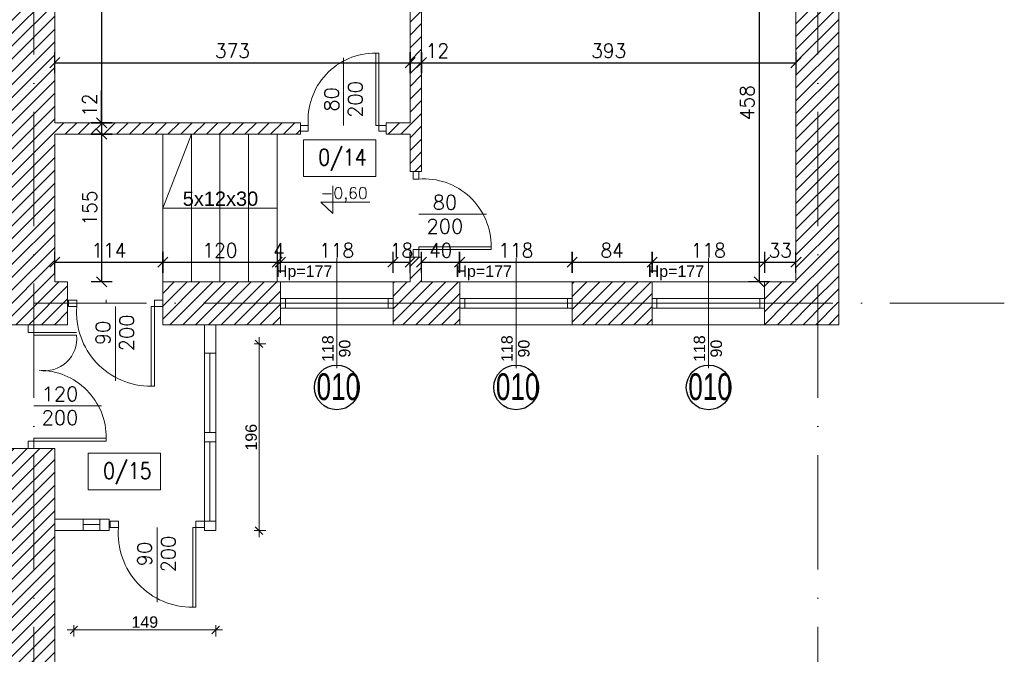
# Model space of a CAD drawing. Header units: millimetres. Extents: x -37273 to 136949, y -1495242345 to -598.
# Tile 30 of 44: x 70245 to 71278, y -17215 to -16549. Entities that reach past the tile are written whole.
import ezdxf

# ---------------------------------------------------------------- set-up
doc = ezdxf.new("R2010")
doc.units = ezdxf.units.MM
doc.linetypes.add('ACAD_ISO10W100', pattern=[18, 12, -3, 0, -3])
for name, color, linetype, lineweight in [('0.09Opis', 20, 'Continuous', 9), ('A-DRZ', 3, 'Continuous', 13), ('A-OKN', 3, 'Continuous', 13), ('F-BIL-OP', 103, 'Continuous', 9), ('urządzenia', 252, 'Continuous', 0), ('wymiarowannie', 253, 'Continuous', 5), ('ściany', 190, 'Continuous', 25)]:
    doc.layers.add(name, color=color, linetype=linetype, lineweight=lineweight)
for name, color, linetype in [('OPISY', 4, 'Continuous'), ('wym', 1, 'Continuous'), ('ściana', 7, 'Continuous')]:
    doc.layers.add(name, color=color, linetype=linetype)
doc.styles.add('arial12', font='arial.ttf', dxfattribs={"height": 12})
doc.styles.add('op2', font='arial.ttf')
doc.styles.add('SIMPLEX', font='simplex', dxfattribs={"width": 0.85})
doc.styles.get("Standard").update_dxf_attribs({"font": 'arial.ttf'})
doc.styles.add('WYM_50', font='simplex.shx', dxfattribs={"width": 0.95})
doc.dimstyles.new('50', dxfattribs={"dimtxt": 15, "dimasz": 0.15, "dimexe": 13, "dimexo": 30, "dimgap": 5, "dimtad": 1, "dimdec": 0, "dimrnd": 0.5, "dimzin": 1, "dimdsep": 46, "dimtxsty": 'WYM_50', "dimblk": 'A', "dimcen": 3, "dimdle": 5, "dimse1": 1, "dimse2": 1, "dimclrd": 256, "dimclre": 256, "dimclrt": 2, "dimaunit": 1, "dimadec": 0, "dimazin": 0, "dimtfac": 0.32, "dimtdec": 0, "dimtix": 1, "dimtmove": 1, "dimatfit": 3, "dimldrblk": 'A', "dimfxl": 1, "dimtvp": 0.08, "dimtolj": 1, "dimtzin": 1, "dimarcsym": 0})
doc.dimstyles.new('ISO-25', dxfattribs={"dimscale": 0, "dimtxt": 12, "dimasz": 8, "dimexe": 7, "dimexo": 0, "dimgap": 2, "dimtad": 1, "dimdec": 1, "dimtxsty": 'Standard', "dimblk": 'OBLIQUE', "dimcen": 2.5, "dimdle": 7, "dimclrd": 256, "dimclrt": 2, "dimadec": 0, "dimazin": 0, "dimtfac": 1, "dimtdec": 1, "dimtix": 1, "dimtmove": 0, "dimatfit": 3, "dimldrblk": 'OBLIQUE', "dimfxl": 5, "dimfxlon": 1, "dimtfillclr": 256, "dimlwd": 5, "dimlwe": 5, "dimarcsym": 0})

# ---------------------------------------------------------------- blocks, each defined once
blk = doc.blocks.new('DRZWI80')
at = {"layer": 'A-DRZ'}
for points in [[(63149.49, 25780.28), (63149.49, 25851.36)], [(63186.49, 25780.28), (63186.49, 25856.28)]]:
    blk.add_lwpolyline(points, dxfattribs=at)
at = {"layer": 'A-DRZ', "extrusion": (0, 0, -1)}
for points in [[(-63186.49, 25780.28), (-63183.49, 25780.28), (-63183.49, 25856.28)], [(-63186.49, 25856.28), (-63183.49, 25856.28)]]:
    blk.add_lwpolyline(points, dxfattribs=at)
at = {"layer": 'A-DRZ'}
for points in [[(63104.49, 25774.28), (63104.49, 25780.28), (63112.49, 25780.28), (63112.49, 25774.28)], [(63194.49, 25774.28), (63194.49, 25780.28), (63186.49, 25780.28), (63186.49, 25774.28)]]:
    blk.add_lwpolyline(points, close=True, dxfattribs=at)
at = {"layer": 'A-DRZ', "color": 1}
blk.add_arc((63182.77, 25785.79), 70.49, 89.40844, 184.48773, dxfattribs=at)
blk = doc.blocks.new('GFT43')
at = {"layer": 'A-DRZ'}
blk.add_blockref('DRZWI80', (-63194.49, -25774.28), dxfattribs=at)
blk = doc.blocks.new('A')
at = {"color": 1, "linetype": 'Continuous'}
blk.add_line((0, 73.6), (0, -73.6), dxfattribs=at)
at = {"color": 7, "linetype": 'Continuous'}
blk.add_line((-35.3, -35.3), (35.3, 35.3), dxfattribs=at)
blk = doc.blocks.new('*D1494')
at = {"layer": 'Defpoints', "color": 0, "lineweight": 13, "ltscale": 3}
for p in [(70281.4, -16999.4), (70430.4, -16999.4), (70430.4, -17879.4)]:
    blk.add_point(p, dxfattribs=at)
at = {"layer": 'wym', "lineweight": -2}
blk.add_line((70281.6, -17879.4), (70430.3, -17879.4), dxfattribs=at)
at = {"layer": 'wym', "lineweight": -2, "ltscale": 3, "xscale": 0.15, "yscale": 0.15, "zscale": 0.15, "rotation": 180}
blk.add_blockref('A', (70281.4, -17879.4), dxfattribs=at)
at = {"layer": 'wym', "lineweight": -2, "ltscale": 3, "xscale": 0.15, "yscale": 0.15, "zscale": 0.15}
blk.add_blockref('A', (70430.4, -17879.4), dxfattribs=at)
at = {"layer": 'wym', "color": 2, "ltscale": 3, "insert": (70355.9, -17866.9), "char_height": 15, "attachment_point": 5, "style": 'WYM_50'}
blk.add_mtext('\\A1;149', dxfattribs=at)
blk = doc.blocks.new('*D1495')
at = {"layer": 'Defpoints', "color": 0, "lineweight": 13, "ltscale": 3}
for p in [(70430.4, -16869.4), (70518.2, -16869.4), (70518.2, -17879.4)]:
    blk.add_point(p, dxfattribs=at)
at = {"layer": 'wym', "lineweight": -2}
blk.add_line((70430.6, -17879.4), (70518, -17879.4), dxfattribs=at)
at = {"layer": 'wym', "lineweight": -2, "ltscale": 3, "xscale": 0.15, "yscale": 0.15, "zscale": 0.15, "rotation": 180}
blk.add_blockref('A', (70430.4, -17879.4), dxfattribs=at)
at = {"layer": 'wym', "lineweight": -2, "ltscale": 3, "xscale": 0.15, "yscale": 0.15, "zscale": 0.15}
blk.add_blockref('A', (70518.2, -17879.4), dxfattribs=at)
at = {"layer": 'wym', "color": 2, "ltscale": 3, "insert": (70474.3, -17866.9), "char_height": 15, "attachment_point": 5, "style": 'WYM_50'}
blk.add_mtext('\\A1;88', dxfattribs=at)
blk = doc.blocks.new('*D1504')
at = {"layer": 'Defpoints', "color": 0, "lineweight": 13, "ltscale": 3}
for p in [(71104.4, -16869.4), (70281.4, -17208.7), (71104.4, -17925.2)]:
    blk.add_point(p, dxfattribs=at)
at = {"layer": 'wym', "lineweight": -2}
blk.add_line((70281.6, -17925.2), (71104.3, -17925.2), dxfattribs=at)
at = {"layer": 'wym', "lineweight": -2, "ltscale": 3, "xscale": 0.15, "yscale": 0.15, "zscale": 0.15, "rotation": 180}
blk.add_blockref('A', (70281.4, -17925.2), dxfattribs=at)
at = {"layer": 'wym', "lineweight": -2, "ltscale": 3, "xscale": 0.15, "yscale": 0.15, "zscale": 0.15}
blk.add_blockref('A', (71104.4, -17925.2), dxfattribs=at)
at = {"layer": 'wym', "color": 2, "ltscale": 3, "insert": (70692.9, -17912.7), "char_height": 15, "attachment_point": 5, "style": 'WYM_50'}
blk.add_mtext('\\A1;823', dxfattribs=at)
blk = doc.blocks.new('*D1551')
at = {"layer": 'Defpoints', "color": 0, "lineweight": 13, "ltscale": 3}
for p in [(70654.4, -16594.4), (70281.4, -16612.9), (70654.4, -16612.9)]:
    blk.add_point(p, dxfattribs=at)
at = {"layer": 'wym', "lineweight": -2}
blk.add_line((70281.6, -16594.4), (70654.3, -16594.4), dxfattribs=at)
at = {"layer": 'wym', "lineweight": -2, "ltscale": 3, "xscale": 0.15, "yscale": 0.15, "zscale": 0.15, "rotation": 180}
blk.add_blockref('A', (70281.4, -16594.4), dxfattribs=at)
at = {"layer": 'wym', "lineweight": -2, "ltscale": 3, "xscale": 0.15, "yscale": 0.15, "zscale": 0.15}
blk.add_blockref('A', (70654.4, -16594.4), dxfattribs=at)
at = {"layer": 'wym', "color": 2, "ltscale": 3, "insert": (70467.9, -16581.9), "char_height": 15, "attachment_point": 5, "style": 'WYM_50'}
blk.add_mtext('\\A1;373', dxfattribs=at)
blk = doc.blocks.new('*D1552')
at = {"layer": 'Defpoints', "color": 0, "lineweight": 13, "ltscale": 3}
for p in [(70654.4, -16560.5), (70666.4, -16560.5), (70666.4, -16594.4)]:
    blk.add_point(p, dxfattribs=at)
at = {"layer": 'wym', "lineweight": -2}
for p, q in [((70654.6, -16594.4), (70666.3, -16594.4)), ((70666.4, -16594.4), (70698.2, -16594.4))]:
    blk.add_line(p, q, dxfattribs=at)
at = {"layer": 'wym', "lineweight": -2, "ltscale": 3, "xscale": 0.15, "yscale": 0.15, "zscale": 0.15, "rotation": 180}
blk.add_blockref('A', (70654.4, -16594.4), dxfattribs=at)
at = {"layer": 'wym', "lineweight": -2, "ltscale": 3, "xscale": 0.15, "yscale": 0.15, "zscale": 0.15}
blk.add_blockref('A', (70666.4, -16594.4), dxfattribs=at)
at = {"layer": 'wym', "color": 2, "ltscale": 3, "insert": (70683, -16581.9), "char_height": 15, "attachment_point": 5, "style": 'WYM_50'}
blk.add_mtext('\\A1;12', dxfattribs=at)
blk = doc.blocks.new('*D1553')
at = {"layer": 'Defpoints', "color": 0, "lineweight": 13, "ltscale": 3}
for p in [(70666.4, -16568.7), (71059.4, -16568.7), (71059.4, -16594.4)]:
    blk.add_point(p, dxfattribs=at)
at = {"layer": 'wym', "lineweight": -2}
blk.add_line((70666.6, -16594.4), (71059.3, -16594.4), dxfattribs=at)
at = {"layer": 'wym', "lineweight": -2, "ltscale": 3, "xscale": 0.15, "yscale": 0.15, "zscale": 0.15, "rotation": 180}
blk.add_blockref('A', (70666.4, -16594.4), dxfattribs=at)
at = {"layer": 'wym', "lineweight": -2, "ltscale": 3, "xscale": 0.15, "yscale": 0.15, "zscale": 0.15}
blk.add_blockref('A', (71059.4, -16594.4), dxfattribs=at)
at = {"layer": 'wym', "color": 2, "ltscale": 3, "insert": (70862.9, -16581.9), "char_height": 15, "attachment_point": 5, "style": 'WYM_50'}
blk.add_mtext('\\A1;393', dxfattribs=at)
blk = doc.blocks.new('*D1554')
at = {"layer": 'Defpoints', "color": 0, "lineweight": 13, "ltscale": 3}
for p in [(70363.1, -16171.4), (70330.6, -16657.4), (70363.1, -16657.4)]:
    blk.add_point(p, dxfattribs=at)
at = {"layer": 'wym', "lineweight": -2}
blk.add_line((70330.6, -16171.5), (70330.6, -16657.2), dxfattribs=at)
at = {"layer": 'wym', "lineweight": -2, "ltscale": 3, "xscale": 0.15, "yscale": 0.15, "zscale": 0.15}
for p, rotation in [((70330.6, -16171.4), 90), ((70330.6, -16657.4), 270)]:
    blk.add_blockref('A', p, dxfattribs=dict(at, rotation=rotation))
at = {"layer": 'wym', "color": 2, "ltscale": 3, "insert": (70318.1, -16414.4), "char_height": 15, "attachment_point": 5, "rotation": 90, "style": 'WYM_50'}
blk.add_mtext('\\A1;486', dxfattribs=at)
blk = doc.blocks.new('*D1555')
at = {"layer": 'Defpoints', "color": 0, "lineweight": 13, "ltscale": 3}
for p in [(70349.9, -16657.4), (70330.6, -16669.4), (70349.9, -16669.4)]:
    blk.add_point(p, dxfattribs=at)
at = {"layer": 'wym', "lineweight": -2}
for p, q in [((70330.6, -16657.4), (70330.6, -16623.6)), ((70330.6, -16657.5), (70330.6, -16669.2))]:
    blk.add_line(p, q, dxfattribs=at)
at = {"layer": 'wym', "lineweight": -2, "ltscale": 3, "xscale": 0.15, "yscale": 0.15, "zscale": 0.15}
for p, rotation in [((70330.6, -16657.4), 90), ((70330.6, -16669.4), 270)]:
    blk.add_blockref('A', p, dxfattribs=dict(at, rotation=rotation))
at = {"layer": 'wym', "color": 2, "ltscale": 3, "insert": (70318.1, -16638.8), "char_height": 15, "attachment_point": 5, "rotation": 90, "style": 'WYM_50'}
blk.add_mtext('\\A1;12', dxfattribs=at)
blk = doc.blocks.new('*D1556')
at = {"layer": 'Defpoints', "color": 0, "lineweight": 13, "ltscale": 3}
for p in [(70290.6, -16669.4), (70288.1, -16824.4), (70330.6, -16824.4)]:
    blk.add_point(p, dxfattribs=at)
at = {"layer": 'wym', "lineweight": -2}
blk.add_line((70330.6, -16669.5), (70330.6, -16824.2), dxfattribs=at)
at = {"layer": 'wym', "lineweight": -2, "ltscale": 3, "xscale": 0.15, "yscale": 0.15, "zscale": 0.15}
for p, rotation in [((70330.6, -16669.4), 90), ((70330.6, -16824.4), 270)]:
    blk.add_blockref('A', p, dxfattribs=dict(at, rotation=rotation))
at = {"layer": 'wym', "color": 2, "ltscale": 3, "insert": (70318.1, -16746.9), "char_height": 15, "attachment_point": 5, "rotation": 90, "style": 'WYM_50'}
blk.add_mtext('\\A1;155', dxfattribs=at)
blk = doc.blocks.new('*D1559')
at = {"layer": 'Defpoints', "color": 0, "lineweight": 13, "ltscale": 3}
for p in [(70987.6, -16366.4), (70987.6, -16824.4), (71020.7, -16824.4)]:
    blk.add_point(p, dxfattribs=at)
at = {"layer": 'wym', "lineweight": -2}
blk.add_line((71020.7, -16366.5), (71020.7, -16824.2), dxfattribs=at)
at = {"layer": 'wym', "lineweight": -2, "ltscale": 3, "xscale": 0.15, "yscale": 0.15, "zscale": 0.15}
for p, rotation in [((71020.7, -16366.4), 90), ((71020.7, -16824.4), 270)]:
    blk.add_blockref('A', p, dxfattribs=dict(at, rotation=rotation))
at = {"layer": 'wym', "color": 2, "ltscale": 3, "insert": (71008.2, -16636.3), "char_height": 15, "attachment_point": 5, "rotation": 90, "style": 'WYM_50'}
blk.add_mtext('\\A1;458', dxfattribs=at)
blk = doc.blocks.new('*D1560')
at = {"layer": 'Defpoints', "color": 0, "lineweight": 13, "ltscale": 3}
for p in [(70394.8, -16803.8), (70281.4, -16808.1), (70394.8, -16808.1)]:
    blk.add_point(p, dxfattribs=at)
at = {"layer": 'wym', "lineweight": -2}
blk.add_line((70281.6, -16803.8), (70394.6, -16803.8), dxfattribs=at)
at = {"layer": 'wym', "lineweight": -2, "ltscale": 3, "xscale": 0.15, "yscale": 0.15, "zscale": 0.15, "rotation": 180}
blk.add_blockref('A', (70281.4, -16803.8), dxfattribs=at)
at = {"layer": 'wym', "lineweight": -2, "ltscale": 3, "xscale": 0.15, "yscale": 0.15, "zscale": 0.15}
blk.add_blockref('A', (70394.8, -16803.8), dxfattribs=at)
at = {"layer": 'wym', "color": 2, "ltscale": 3, "insert": (70338.1, -16791.3), "char_height": 15, "attachment_point": 5, "style": 'WYM_50'}
blk.add_mtext('\\A1;114', dxfattribs=at)
blk = doc.blocks.new('*D1561')
at = {"layer": 'Defpoints', "color": 0, "lineweight": 13, "ltscale": 3}
for p in [(70394.8, -16778.3), (70514.8, -16778.3), (70514.8, -16803.8)]:
    blk.add_point(p, dxfattribs=at)
at = {"layer": 'wym', "lineweight": -2}
blk.add_line((70394.9, -16803.8), (70514.6, -16803.8), dxfattribs=at)
at = {"layer": 'wym', "lineweight": -2, "ltscale": 3, "xscale": 0.15, "yscale": 0.15, "zscale": 0.15, "rotation": 180}
blk.add_blockref('A', (70394.8, -16803.8), dxfattribs=at)
at = {"layer": 'wym', "lineweight": -2, "ltscale": 3, "xscale": 0.15, "yscale": 0.15, "zscale": 0.15}
blk.add_blockref('A', (70514.8, -16803.8), dxfattribs=at)
at = {"layer": 'wym', "color": 2, "ltscale": 3, "insert": (70454.8, -16791.3), "char_height": 15, "attachment_point": 5, "style": 'WYM_50'}
blk.add_mtext('\\A1;120', dxfattribs=at)
blk = doc.blocks.new('*D1562')
at = {"layer": 'Defpoints', "color": 0, "lineweight": 13, "ltscale": 3}
for p in [(70518.2, -16803.8), (70514.8, -16824.4), (70518.2, -16824.4)]:
    blk.add_point(p, dxfattribs=at)
at = {"layer": 'wym', "lineweight": -2}
for p, q in [((70514.6, -16803.8), (70514.5, -16803.8)), ((70514.8, -16803.8), (70518.2, -16803.8)), ((70518.3, -16803.8), (70518.5, -16803.8))]:
    blk.add_line(p, q, dxfattribs=at)
at = {"layer": 'wym', "lineweight": -2, "ltscale": 3, "xscale": 0.15, "yscale": 0.15, "zscale": 0.15}
blk.add_blockref('A', (70514.8, -16803.8), dxfattribs=at)
at = {"layer": 'wym', "lineweight": -2, "ltscale": 3, "xscale": 0.15, "yscale": 0.15, "zscale": 0.15, "rotation": 180}
blk.add_blockref('A', (70518.2, -16803.8), dxfattribs=at)
at = {"layer": 'wym', "color": 2, "ltscale": 3, "insert": (70516.5, -16791.3), "char_height": 15, "attachment_point": 5, "style": 'WYM_50'}
blk.add_mtext('\\A1;4', dxfattribs=at)
blk = doc.blocks.new('*D1563')
at = {"layer": 'Defpoints', "color": 0, "lineweight": 13, "ltscale": 3}
for p in [(70636.4, -16803.8), (70518.2, -16829.4), (70636.4, -16829.4)]:
    blk.add_point(p, dxfattribs=at)
at = {"layer": 'wym', "lineweight": -2}
blk.add_line((70518.3, -16803.8), (70636.3, -16803.8), dxfattribs=at)
at = {"layer": 'wym', "lineweight": -2, "ltscale": 3, "xscale": 0.15, "yscale": 0.15, "zscale": 0.15, "rotation": 180}
blk.add_blockref('A', (70518.2, -16803.8), dxfattribs=at)
at = {"layer": 'wym', "lineweight": -2, "ltscale": 3, "xscale": 0.15, "yscale": 0.15, "zscale": 0.15}
blk.add_blockref('A', (70636.4, -16803.8), dxfattribs=at)
at = {"layer": 'wym', "color": 2, "ltscale": 3, "insert": (70577.3, -16791.3), "char_height": 15, "attachment_point": 5, "style": 'WYM_50'}
blk.add_mtext('\\A1;118', dxfattribs=at)
blk = doc.blocks.new('*D1564')
at = {"layer": 'Defpoints', "color": 0, "lineweight": 13, "ltscale": 3}
for p in [(70654.4, -16803.8), (70636.4, -16814.8), (70654.4, -16814.8)]:
    blk.add_point(p, dxfattribs=at)
at = {"layer": 'wym', "lineweight": -2}
for p, q in [((70636.3, -16803.8), (70636.1, -16803.8)), ((70636.4, -16803.8), (70654.4, -16803.8)), ((70654.6, -16803.8), (70654.7, -16803.8))]:
    blk.add_line(p, q, dxfattribs=at)
at = {"layer": 'wym', "lineweight": -2, "ltscale": 3, "xscale": 0.15, "yscale": 0.15, "zscale": 0.15}
blk.add_blockref('A', (70636.4, -16803.8), dxfattribs=at)
at = {"layer": 'wym', "lineweight": -2, "ltscale": 3, "xscale": 0.15, "yscale": 0.15, "zscale": 0.15, "rotation": 180}
blk.add_blockref('A', (70654.4, -16803.8), dxfattribs=at)
at = {"layer": 'wym', "color": 2, "ltscale": 3, "insert": (70645.4, -16791.3), "char_height": 15, "attachment_point": 5, "style": 'WYM_50'}
blk.add_mtext('\\A1;18', dxfattribs=at)
blk = doc.blocks.new('*D1565')
at = {"layer": 'Defpoints', "color": 0, "lineweight": 13, "ltscale": 3}
for p in [(70706.4, -16803.8), (70666.4, -16824.4), (70706.4, -16824.4)]:
    blk.add_point(p, dxfattribs=at)
at = {"layer": 'wym', "lineweight": -2}
blk.add_line((70666.6, -16803.8), (70706.3, -16803.8), dxfattribs=at)
at = {"layer": 'wym', "lineweight": -2, "ltscale": 3, "xscale": 0.15, "yscale": 0.15, "zscale": 0.15, "rotation": 180}
blk.add_blockref('A', (70666.4, -16803.8), dxfattribs=at)
at = {"layer": 'wym', "lineweight": -2, "ltscale": 3, "xscale": 0.15, "yscale": 0.15, "zscale": 0.15}
blk.add_blockref('A', (70706.4, -16803.8), dxfattribs=at)
at = {"layer": 'wym', "color": 2, "ltscale": 3, "insert": (70686.4, -16791.3), "char_height": 15, "attachment_point": 5, "style": 'WYM_50'}
blk.add_mtext('\\A1;40', dxfattribs=at)
blk = doc.blocks.new('*D1566')
at = {"layer": 'Defpoints', "color": 0, "lineweight": 13, "ltscale": 3}
for p in [(70824.4, -16803.8), (70706.4, -16831.2), (70824.4, -16831.2)]:
    blk.add_point(p, dxfattribs=at)
at = {"layer": 'wym', "lineweight": -2}
blk.add_line((70706.6, -16803.8), (70824.3, -16803.8), dxfattribs=at)
at = {"layer": 'wym', "lineweight": -2, "ltscale": 3, "xscale": 0.15, "yscale": 0.15, "zscale": 0.15, "rotation": 180}
blk.add_blockref('A', (70706.4, -16803.8), dxfattribs=at)
at = {"layer": 'wym', "lineweight": -2, "ltscale": 3, "xscale": 0.15, "yscale": 0.15, "zscale": 0.15}
blk.add_blockref('A', (70824.4, -16803.8), dxfattribs=at)
at = {"layer": 'wym', "color": 2, "ltscale": 3, "insert": (70765.4, -16791.3), "char_height": 15, "attachment_point": 5, "style": 'WYM_50'}
blk.add_mtext('\\A1;118', dxfattribs=at)
blk = doc.blocks.new('*D1567')
at = {"layer": 'Defpoints', "color": 0, "lineweight": 13, "ltscale": 3}
for p in [(70908.4, -16803.8), (70824.4, -16834.3), (70908.4, -16834.3)]:
    blk.add_point(p, dxfattribs=at)
at = {"layer": 'wym', "lineweight": -2}
blk.add_line((70824.6, -16803.8), (70908.3, -16803.8), dxfattribs=at)
at = {"layer": 'wym', "lineweight": -2, "ltscale": 3, "xscale": 0.15, "yscale": 0.15, "zscale": 0.15, "rotation": 180}
blk.add_blockref('A', (70824.4, -16803.8), dxfattribs=at)
at = {"layer": 'wym', "lineweight": -2, "ltscale": 3, "xscale": 0.15, "yscale": 0.15, "zscale": 0.15}
blk.add_blockref('A', (70908.4, -16803.8), dxfattribs=at)
at = {"layer": 'wym', "color": 2, "ltscale": 3, "insert": (70866.4, -16791.3), "char_height": 15, "attachment_point": 5, "style": 'WYM_50'}
blk.add_mtext('\\A1;84', dxfattribs=at)
blk = doc.blocks.new('*D1568')
at = {"layer": 'Defpoints', "color": 0, "lineweight": 13, "ltscale": 3}
for p in [(71026.4, -16803.8), (70908.4, -16834.3), (71026.4, -16834.3)]:
    blk.add_point(p, dxfattribs=at)
at = {"layer": 'wym', "lineweight": -2}
blk.add_line((70908.6, -16803.8), (71026.3, -16803.8), dxfattribs=at)
at = {"layer": 'wym', "lineweight": -2, "ltscale": 3, "xscale": 0.15, "yscale": 0.15, "zscale": 0.15, "rotation": 180}
blk.add_blockref('A', (70908.4, -16803.8), dxfattribs=at)
at = {"layer": 'wym', "lineweight": -2, "ltscale": 3, "xscale": 0.15, "yscale": 0.15, "zscale": 0.15}
blk.add_blockref('A', (71026.4, -16803.8), dxfattribs=at)
at = {"layer": 'wym', "color": 2, "ltscale": 3, "insert": (70967.4, -16791.3), "char_height": 15, "attachment_point": 5, "style": 'WYM_50'}
blk.add_mtext('\\A1;118', dxfattribs=at)
blk = doc.blocks.new('*D1569')
at = {"layer": 'Defpoints', "color": 0, "lineweight": 13, "ltscale": 3}
for p in [(71059.4, -16803.8), (71026.4, -16815.6), (71059.4, -16815.6)]:
    blk.add_point(p, dxfattribs=at)
at = {"layer": 'wym', "lineweight": -2}
for p, q in [((71026.3, -16803.8), (71026.1, -16803.8)), ((71026.4, -16803.8), (71059.4, -16803.8)), ((71059.6, -16803.8), (71059.7, -16803.8))]:
    blk.add_line(p, q, dxfattribs=at)
at = {"layer": 'wym', "lineweight": -2, "ltscale": 3, "xscale": 0.15, "yscale": 0.15, "zscale": 0.15}
blk.add_blockref('A', (71026.4, -16803.8), dxfattribs=at)
at = {"layer": 'wym', "lineweight": -2, "ltscale": 3, "xscale": 0.15, "yscale": 0.15, "zscale": 0.15, "rotation": 180}
blk.add_blockref('A', (71059.4, -16803.8), dxfattribs=at)
at = {"layer": 'wym', "color": 2, "ltscale": 3, "insert": (71042.9, -16791.3), "char_height": 15, "attachment_point": 5, "style": 'WYM_50'}
blk.add_mtext('\\A1;33', dxfattribs=at)
blk = doc.blocks.new('*D2012')
at = {"layer": 'Defpoints', "color": 0, "lineweight": 13, "ltscale": 3}
for p in [(70430.4, -16999.4), (70281.4, -17085.4), (70430.4, -17965.4)]:
    blk.add_point(p, dxfattribs=at)
at = {"layer": 'wym', "lineweight": -2}
blk.add_line((70281.6, -17965.4), (70430.3, -17965.4), dxfattribs=at)
at = {"layer": 'wym', "lineweight": -2, "ltscale": 3, "xscale": 0.15, "yscale": 0.15, "zscale": 0.15, "rotation": 180}
blk.add_blockref('A', (70281.4, -17965.4), dxfattribs=at)
at = {"layer": 'wym', "lineweight": -2, "ltscale": 3, "xscale": 0.15, "yscale": 0.15, "zscale": 0.15}
blk.add_blockref('A', (70430.4, -17965.4), dxfattribs=at)
at = {"layer": 'wym', "color": 2, "ltscale": 3, "insert": (70355.9, -17952.9), "char_height": 15, "attachment_point": 5, "style": 'WYM_50'}
blk.add_mtext('\\A1;149', dxfattribs=at)
blk = doc.blocks.new('_Oblique')
at = {"color": 0, "linetype": 'ByBlock', "lineweight": -2}
blk.add_line((-0.5, -0.5), (0.5, 0.5), dxfattribs=at)
blk = doc.blocks.new('*D2013')
at = {"layer": 'Defpoints', "color": 0, "lineweight": 13, "ltscale": 3}
for p in [(70301.4, -17085.4), (70450.4, -17085.4), (70450.4, -17189.5)]:
    blk.add_point(p, dxfattribs=at)
at = {"layer": 'wymiarowannie', "color": 0, "lineweight": 5, "ltscale": 3}
for p, q in [((70301.4, -17184.5), (70301.4, -17196.5)), ((70450.4, -17184.5), (70450.4, -17196.5))]:
    blk.add_line(p, q, dxfattribs=at)
at = {"layer": 'wymiarowannie', "lineweight": 5, "ltscale": 3}
blk.add_line((70294.4, -17189.5), (70457.4, -17189.5), dxfattribs=at)
at = {"layer": 'wymiarowannie', "lineweight": 5, "ltscale": 3, "xscale": 8, "yscale": 8, "zscale": 8, "rotation": 180}
blk.add_blockref('_Oblique', (70301.4, -17189.5), dxfattribs=at)
at = {"layer": 'wymiarowannie', "lineweight": 5, "ltscale": 3, "xscale": 8, "yscale": 8, "zscale": 8}
blk.add_blockref('_Oblique', (70450.4, -17189.5), dxfattribs=at)
at = {"layer": 'wymiarowannie', "color": 2, "lineweight": 13, "ltscale": 3, "insert": (70375.9, -17181.4), "char_height": 12, "attachment_point": 5}
blk.add_mtext('149', dxfattribs=at)
blk = doc.blocks.new('*D2014')
at = {"layer": 'Defpoints', "color": 0, "lineweight": 13, "ltscale": 3}
for p in [(70450.4, -16889.4), (70450.4, -17085.4), (70495.8, -17085.4)]:
    blk.add_point(p, dxfattribs=at)
at = {"layer": 'wymiarowannie', "lineweight": 5, "ltscale": 3}
blk.add_line((70495.8, -16882.4), (70495.8, -17092.4), dxfattribs=at)
at = {"layer": 'wymiarowannie', "color": 0, "lineweight": 5, "ltscale": 3}
for p, q in [((70490.8, -16889.4), (70502.8, -16889.4)), ((70490.8, -17085.4), (70502.8, -17085.4))]:
    blk.add_line(p, q, dxfattribs=at)
at = {"layer": 'wymiarowannie', "lineweight": 5, "ltscale": 3, "xscale": 8, "yscale": 8, "zscale": 8}
for p, rotation in [((70495.8, -16889.4), 90), ((70495.8, -17085.4), 270)]:
    blk.add_blockref('_Oblique', p, dxfattribs=dict(at, rotation=rotation))
at = {"layer": 'wymiarowannie', "color": 2, "lineweight": 13, "ltscale": 3, "insert": (70487.6, -16987.4), "char_height": 12, "attachment_point": 5, "rotation": 90}
blk.add_mtext('196', dxfattribs=at)

msp = doc.modelspace()

# ---------------------------------------------------------------- hatches: boundary and pattern name
at = {"layer": 'wymiarowannie', "lineweight": 13, "ltscale": 3}
h = msp.add_hatch(dxfattribs=at)
h.set_pattern_fill('ANSI31', color=5, scale=3)
h.set_pattern_definition([(45, (71026.444, -16869.378), (-6.73519, 6.73519), [])])
h.paths.add_polyline_path([(70969.4, -16366.38), (70969.4, -16354.38), (71059.44, -16354.38), (71059.44, -16171.38), (71026.44, -16171.38), (71026.44, -16148.88), (71082.44, -16148.88), (71082.44, -16846.88), (71026.44, -16846.88), (71026.44, -16824.38), (71059.44, -16824.38), (71059.44, -16366.38)])
h.paths.add_polyline_path([(71082.44, -16846.88), (71082.44, -16148.88), (71104.44, -16148.88), (71104.44, -16846.88)])
h.paths.add_polyline_path([(70824.44, -16171.38), (70824.44, -16148.88), (70908.44, -16148.88), (70908.44, -16171.38)])
h.paths.add_polyline_path([(70824.44, -16148.88), (70824.44, -16126.38), (70908.44, -16126.38), (70908.44, -16148.88)])
h.paths.add_polyline_path([(71026.44, -16148.88), (71026.44, -16126.38), (71082.44, -16126.38), (71082.44, -16148.88)])
h.paths.add_polyline_path([(71082.44, -16148.88), (71082.44, -16126.38), (71104.44, -16126.38), (71104.44, -16148.88)])
h = msp.add_hatch(dxfattribs=at)
h.set_pattern_fill('ANSI31', color=5, scale=3)
h.set_pattern_definition([(45, (70599.444, -16148.878), (-6.73519, 6.73519), [])])
h.paths.add_polyline_path([(70599.44, -16171.38), (70599.44, -16148.88), (70706.44, -16148.88), (70706.44, -16171.38), (70666.44, -16171.38), (70666.44, -16354.38), (70879.4, -16354.38), (70879.4, -16366.38), (70666.44, -16366.38), (70666.44, -16708.48), (70654.44, -16708.48), (70654.44, -16669.38), (70629.43, -16669.38), (70629.43, -16657.38), (70654.44, -16657.38), (70654.44, -16171.38)])
h.paths.add_polyline_path([(70636.44, -16846.88), (70636.44, -16824.38), (70654.44, -16824.38), (70654.44, -16798.48), (70666.44, -16798.48), (70666.44, -16824.38), (70706.44, -16824.38), (70706.44, -16846.88)])
h.paths.add_polyline_path([(70824.44, -16846.88), (70824.44, -16824.38), (70908.44, -16824.38), (70908.44, -16846.88)])
h.paths.add_polyline_path([(70824.44, -16869.38), (70824.44, -16846.88), (70908.44, -16846.88), (70908.44, -16869.38)])
h.paths.add_polyline_path([(70636.44, -16869.38), (70636.44, -16846.88), (70706.44, -16846.88), (70706.44, -16869.38)])
h.paths.add_polyline_path([(70763.16, -16825.67), (70700.07, -16825.67), (70700.07, -16804.29), (70763.16, -16804.29)], flags=9)
h.paths.add_polyline_path([(70964.91, -16825.67), (70901.82, -16825.67), (70901.82, -16804.29), (70964.91, -16804.29)], flags=9)
h.paths.add_polyline_path([(70659.37, -16802.56), (70631.52, -16802.56), (70631.52, -16780.06), (70659.37, -16780.06)], flags=9)
h = msp.add_hatch(dxfattribs=at)
h.set_pattern_fill('ANSI31', color=5, scale=3)
h.set_pattern_definition([(45, (69634.444, -16869.378), (-6.73519, 6.73519), [])])
h.paths.add_polyline_path([(69634.44, -16869.38), (69634.44, -16834.38), (70236.44, -16834.38), (70236.44, -16538.07), (70259.44, -16538.07), (70259.44, -16869.38)])
h.paths.add_polyline_path([(70259.44, -16846.88), (70259.44, -16538.07), (70281.44, -16538.07), (70281.44, -16657.38), (70539.43, -16657.38), (70539.43, -16669.38), (70281.44, -16669.38), (70281.44, -16824.38), (70294.79, -16824.38), (70294.79, -16846.88)])
h.paths.add_polyline_path([(70236.44, -16538.07), (70236.44, -16316.1), (70259.44, -16316.1), (70259.44, -16538.07)])
h.paths.add_polyline_path([(70259.44, -16538.07), (70259.44, -16316.1), (70281.44, -16316.1), (70281.44, -16538.07)])
h.paths.add_polyline_path([(70394.79, -16869.38), (70394.79, -16846.88), (70518.2, -16846.88), (70518.2, -16869.38)])
h.paths.add_polyline_path([(70394.79, -16846.88), (70394.79, -16824.38), (70518.2, -16824.38), (70518.2, -16846.88)])
h.paths.add_polyline_path([(70259.44, -16869.38), (70259.44, -16846.88), (70294.79, -16846.88), (70294.79, -16869.38), (70281.44, -16869.38)])
h.paths.add_polyline_path([(70574.66, -16825.67), (70511.58, -16825.67), (70511.58, -16804.29), (70574.66, -16804.29)], flags=9)
h = msp.add_hatch(dxfattribs=at)
h.set_pattern_fill('ANSI31', color=5, scale=3)
h.set_pattern_definition([(45, (71026.444, -16869.378), (-6.7352, 6.7352), [])])
h.paths.add_polyline_path([(71026.44, -16869.38), (71026.44, -16846.88), (71082.44, -16846.88), (71082.44, -16869.38)])
h.paths.add_polyline_path([(71082.44, -16869.38), (71082.44, -16846.88), (71104.44, -16846.88), (71104.44, -16869.38)])
h = msp.add_hatch(dxfattribs=at)
h.set_pattern_fill('ANSI31', color=5, scale=3)
h.set_pattern_definition([(45, (69912.444, -17743.378), (-6.73519, 6.73519), [])])
h.paths.add_polyline_path([(70053.44, -17017.69), (70053.44, -16999.38), (70259.44, -16999.38), (70259.44, -17720.88), (70227.44, -17720.88), (70227.44, -17698.38), (70236.44, -17698.38), (70236.44, -17024.38), (70053.44, -17024.38)])
h.paths.add_polyline_path([(69912.44, -17176.38), (69912.44, -17164.38), (69942.44, -17164.38), (69942.44, -17698.38), (69989.44, -17698.38), (69989.44, -17720.88), (69930.44, -17720.88), (69930.44, -17698.38), (69930.44, -17176.38)])
h.paths.add_polyline_path([(70259.44, -17720.88), (70259.44, -16999.38), (70281.44, -16999.38), (70281.44, -17720.88)])
h.paths.add_polyline_path([(69930.44, -17743.38), (69930.44, -17720.88), (69989.44, -17720.88), (69989.44, -17743.38)])
h.paths.add_polyline_path([(70227.44, -17743.38), (70227.44, -17720.88), (70259.44, -17720.88), (70259.44, -17743.38)])
h.paths.add_polyline_path([(70259.44, -17743.38), (70259.44, -17720.88), (70281.44, -17720.88), (70281.44, -17743.38)])
h.paths.add_polyline_path([(69950.37, -17626.74), (69922.52, -17626.74), (69922.52, -17604.24), (69950.37, -17604.24)], flags=9)
h.paths.add_polyline_path([(70240.1, -17662.2), (70223.78, -17662.2), (70223.78, -17639.7), (70240.1, -17639.7)], flags=9)

# ---------------------------------------------------------------- linework, layer by layer
at = {"layer": '0.09Opis', "ltscale": 0.01}
msp.add_lwpolyline([(70573.15, -16723.46), (70573.15, -16752.69), (70560.56, -16740.67), (70612.07, -16740.67)], dxfattribs=at)
msp.add_lwpolyline([(70573.15, -16723.46), (70573.15, -16752.69), (70560.56, -16740.67), (70612.07, -16740.67)], dxfattribs=at)
at = {"layer": 'A-DRZ', "extrusion": (0, 0, -1)}
for points in [[(-70335.44, -16843.38), (-70335.44, -16846.38)], [(-70259.44, -16877.38), (-70259.44, -16880.38), (-70304.27, -16880.38)], [(-70259.44, -16991.38), (-70259.44, -16988.38), (-70335.44, -16988.38)], [(-70259.44, -16991.38), (-70259.44, -16988.38), (-70335.44, -16988.38)], [(-70335.44, -16991.38), (-70335.44, -16988.38)], [(-70335.44, -16991.38), (-70335.44, -16988.38)]]:
    msp.add_lwpolyline(points, dxfattribs=at)
at = {"layer": 'A-DRZ'}
for points in [[(70253.44, -16869.38), (70259.44, -16869.38), (70259.44, -16877.38), (70253.44, -16877.38)], [(70253.44, -16999.38), (70259.44, -16999.38), (70259.44, -16991.38), (70253.44, -16991.38)], [(70253.44, -16999.38), (70259.44, -16999.38), (70259.44, -16991.38), (70253.44, -16991.38)]]:
    msp.add_lwpolyline(points, close=True, dxfattribs=at)
for points in [[(70259.44, -16877.38), (70304.27, -16877.38)], [(70259.44, -16880.38), (70304.27, -16880.38)], [(70259.44, -16954.38), (70330.52, -16954.38)], [(70259.44, -16954.38), (70330.52, -16954.38)], [(70259.44, -16991.38), (70335.44, -16991.38)], [(70259.44, -16991.38), (70335.44, -16991.38)]]:
    msp.add_lwpolyline(points, dxfattribs=at)
at = {"layer": 'A-DRZ', "color": 1}
for centre, radius, start, end in [((70270.82, -16884.03), 33.65, 259.97807, 6.22398), ((70264.96, -16987.65), 70.49, 359.40844, 90), ((70264.96, -16987.65), 70.49, 359.40844, 90)]:
    msp.add_arc(centre, radius, start, end, dxfattribs=at)
at = {"layer": 'A-OKN'}
for p, q in [((70636.44, -16824.38), (70518.44, -16824.38)), ((70824.69, -16824.38), (70706.69, -16824.38)), ((71026.44, -16824.38), (70908.44, -16824.38)), ((70636.44, -16841.88), (70518.44, -16841.88)), ((70636.44, -16841.88), (70518.44, -16841.88)), ((70523.44, -16841.88), (70523.44, -16851.88)), ((70523.44, -16841.88), (70523.44, -16851.88)), ((70631.44, -16841.88), (70631.44, -16851.88)), ((70631.44, -16841.88), (70631.44, -16851.88)), ((70824.69, -16841.88), (70706.69, -16841.88)), ((70824.69, -16841.88), (70706.69, -16841.88)), ((70711.69, -16841.88), (70711.69, -16851.88)), ((70711.69, -16841.88), (70711.69, -16851.88)), ((70819.69, -16841.88), (70819.69, -16851.88)), ((70819.69, -16841.88), (70819.69, -16851.88)), ((71026.44, -16841.88), (70908.44, -16841.88)), ((71026.44, -16841.88), (70908.44, -16841.88)), ((70913.44, -16841.88), (70913.44, -16851.88)), ((70913.44, -16841.88), (70913.44, -16851.88)), ((71021.44, -16841.88), (71021.44, -16851.88)), ((71021.44, -16841.88), (71021.44, -16851.88)), ((70636.44, -16851.88), (70518.44, -16851.88)), ((70636.44, -16851.88), (70518.44, -16851.88)), ((70523.44, -16846.88), (70631.44, -16846.88)), ((70523.44, -16846.88), (70631.44, -16846.88)), ((70824.69, -16851.88), (70706.69, -16851.88)), ((70824.69, -16851.88), (70706.69, -16851.88)), ((70711.69, -16846.88), (70819.69, -16846.88)), ((70711.69, -16846.88), (70819.69, -16846.88)), ((71026.44, -16851.88), (70908.44, -16851.88)), ((71026.44, -16851.88), (70908.44, -16851.88)), ((70913.44, -16846.88), (71021.44, -16846.88)), ((70913.44, -16846.88), (71021.44, -16846.88)), ((70636.44, -16869.38), (70518.44, -16869.38)), ((70824.69, -16869.38), (70706.69, -16869.38)), ((71026.44, -16869.38), (70908.44, -16869.38))]:
    msp.add_line(p, q, dxfattribs=at)
at = {"layer": 'F-BIL-OP', "color": 0}
for points in [[(70542.42, -16675.25), (70618.37, -16675.25), (70618.37, -16713.64), (70542.42, -16713.64)], [(70316.61, -17004.2), (70392.56, -17004.2), (70392.56, -17042.59), (70316.61, -17042.59)]]:
    msp.add_lwpolyline(points, close=True, dxfattribs=at)
at = {"layer": 'wymiarowannie', "color": 251, "linetype": 'ACAD_ISO10W100', "lineweight": 13, "ltscale": 10}
for p, q in [((70259.44, -18026.75), (70259.44, -15592.34)), ((71082.44, -18026.75), (71082.44, -15592.34)), ((71278.09, -16846.88), (70259.44, -16846.88))]:
    msp.add_line(p, q, dxfattribs=at)
at = {"layer": 'wymiarowannie', "color": 1, "lineweight": 13, "ltscale": 3}
for p, q in [((70539.43, -16657.38), (70539.43, -16669.38)), ((70394.79, -16746.88), (70424.79, -16669.38)), ((70514.79, -16746.88), (70394.79, -16746.88)), ((70394.79, -16840.88), (70394.79, -16852.88)), ((70053.44, -16999.38), (70281.44, -16999.38)), ((70259.44, -16999.38), (70247.44, -16999.38))]:
    msp.add_line(p, q, dxfattribs=at)
at = {"layer": 'wymiarowannie', "color": 5, "lineweight": 13, "ltscale": 3}
for p, q in [((70394.79, -16824.38), (70394.79, -16669.38)), ((70424.79, -16824.38), (70424.79, -16669.38)), ((70454.79, -16824.38), (70454.79, -16669.38)), ((70484.79, -16824.38), (70484.79, -16669.38)), ((70514.79, -16824.38), (70514.79, -16669.38)), ((70438.44, -16889.38), (70438.44, -17073.38)), ((70450.44, -16889.38), (70450.44, -17085.38)), ((70444.08, -16899.15), (70444.08, -16982.49)), ((70444.08, -16992.27), (70444.08, -17075.6)), ((70301.44, -17073.38), (70338.44, -17073.38)), ((70338.44, -17073.38), (70338.44, -17085.38)), ((70438.44, -17073.38), (70438.44, -17073.38)), ((70438.44, -17073.38), (70438.44, -17085.38)), ((70328.67, -17078.9), (70311.08, -17078.9)), ((70301.44, -17085.38), (70338.44, -17085.38)), ((70438.44, -17085.38), (70450.44, -17085.38))]:
    msp.add_line(p, q, dxfattribs=at)
at = {"layer": 'wymiarowannie', "ltscale": 3}
for p, q in [((70577.44, -16799.52), (70577.44, -16914.84)), ((70765.69, -16799.52), (70765.69, -16914.84)), ((70967.69, -16799.52), (70967.69, -16914.84))]:
    msp.add_line(p, q, dxfattribs=at)
at = {"layer": 'wymiarowannie', "color": 5, "lineweight": 13, "ltscale": 3}
for points in [[(70450.44, -16899.15), (70438.44, -16899.15), (70438.44, -16869.38), (70450.44, -16869.38)], [(70450.44, -16992.27), (70438.44, -16992.27), (70438.44, -16982.49), (70450.44, -16982.49)], [(70311.22, -17073.38), (70311.22, -17085.38), (70281.44, -17085.38), (70281.44, -17073.38)], [(70338.44, -17073.38), (70338.44, -17085.38), (70328.67, -17085.38), (70328.67, -17073.38)], [(70450.44, -17085.38), (70438.44, -17085.38), (70438.44, -17075.6), (70450.44, -17075.6)]]:
    msp.add_lwpolyline(points, close=True, dxfattribs=at)
at = {"layer": 'ściana', "lineweight": 13, "ltscale": 3}
for p, q in [((71104.44, -16126.38), (71104.44, -16869.38)), ((70281.44, -16171.38), (70281.44, -16657.38)), ((70654.44, -16171.38), (70654.44, -16657.38)), ((70666.44, -16366.38), (70666.44, -16708.48)), ((71059.44, -16366.38), (71059.44, -16824.38)), ((70281.44, -16657.38), (70539.43, -16657.38)), ((70629.43, -16657.38), (70629.43, -16669.38)), ((70629.43, -16657.38), (70654.44, -16657.38)), ((70281.44, -16669.38), (70539.43, -16669.38)), ((70281.44, -16669.38), (70281.44, -16824.38)), ((70629.43, -16669.38), (70654.44, -16669.38)), ((70654.44, -16669.38), (70654.44, -16708.48)), ((70666.44, -16708.48), (70654.44, -16708.48)), ((70666.44, -16798.48), (70654.44, -16798.48)), ((70654.44, -16798.48), (70654.44, -16824.38)), ((70666.44, -16798.48), (70666.44, -16824.38)), ((70281.44, -16824.38), (70294.79, -16824.38)), ((70294.79, -16824.38), (70294.79, -16869.38)), ((70394.79, -16824.38), (70394.79, -16869.38)), ((70394.79, -16824.38), (70518.2, -16824.38)), ((70518.2, -16824.38), (70518.2, -16869.38)), ((70636.2, -16824.38), (70654.44, -16824.38)), ((70636.44, -16824.38), (70636.44, -16869.38)), ((70666.44, -16824.38), (70706.44, -16824.38)), ((70706.44, -16824.38), (70706.44, -16869.38)), ((70824.44, -16824.38), (70824.44, -16869.38)), ((70824.44, -16824.38), (70908.44, -16824.38)), ((70908.44, -16824.38), (70908.44, -16869.38)), ((71026.44, -16824.38), (71026.44, -16869.38)), ((71026.44, -16824.38), (71059.44, -16824.38)), ((69634.44, -16869.38), (70281.44, -16869.38)), ((70281.44, -16869.38), (70294.79, -16869.38)), ((70394.79, -16869.38), (70518.2, -16869.38)), ((70636.2, -16869.38), (70706.44, -16869.38)), ((70824.44, -16869.38), (70908.44, -16869.38)), ((71026.44, -16869.38), (71104.44, -16869.38)), ((70253.44, -16999.38), (70053.44, -16999.38)), ((70281.44, -16999.38), (70281.44, -17743.38))]:
    msp.add_line(p, q, dxfattribs=at)
at = {"layer": 'ściana', "color": 1, "lineweight": 13, "ltscale": 3}
msp.add_lwpolyline([(70450.44, -16889.38), (70450.44, -16869.38), (70394.79, -16869.38)], dxfattribs=at)
at = {"layer": 'ściana', "lineweight": 13, "ltscale": 3}
msp.add_lwpolyline([(70301.44, -17085.38), (70281.44, -17085.38), (70281.44, -16999.38)], dxfattribs=at)
at = {"layer": 'ściany', "color": 5, "ltscale": 100}
for centre in [(70577.44, -16935.15), (70765.69, -16935.15), (70967.69, -16935.15)]:
    msp.add_circle(centre, 23.43, dxfattribs=at)

# ---------------------------------------------------------------- block references
at = {"layer": 'A-DRZ'}
msp.add_blockref('GFT43', (70629.43, -16666.38), dxfattribs=at)
msp.add_blockref('GFT43', (70629.43, -16666.38), dxfattribs=at)
at = {"layer": 'A-DRZ', "rotation": 270}
msp.add_blockref('GFT43', (70657.44, -16798.48), dxfattribs=at)
msp.add_blockref('GFT43', (70657.44, -16798.48), dxfattribs=at)
at = {"layer": 'A-DRZ', "xscale": -1.1, "yscale": 1.1, "zscale": 1.1, "rotation": 180}
msp.add_blockref('GFT43', (70394.79, -16843.58), dxfattribs=at)
at = {"layer": 'wymiarowannie', "color": 5, "lineweight": 13, "ltscale": 3, "xscale": -1.1, "yscale": 1.1, "zscale": 1.1, "rotation": 180}
msp.add_blockref('GFT43', (70438.44, -17075.6), dxfattribs=at)

# ---------------------------------------------------------------- texts
at = {"layer": '0.09Opis', "ltscale": 0.01, "insert": (70560.54, -16725.25), "char_height": 12, "attachment_point": 1}
msp.add_mtext('{\\Fsimplex|c238;-0,60}', dxfattribs=at)
at = {"layer": 'A-DRZ', "char_height": 15, "attachment_point": 5, "rotation": 90}
for s, insert in [('\\pxqc;{\\Fsimplex|c238;80\\P\\pq*;\\Fsimplex|c0;2\\Fsimplex|c238;00}', (70584.43, -16632.92)), ('\\pxqc;{\\Fsimplex|c238;90\\P\\pq*;\\Fsimplex|c0;2\\Fsimplex|c238;00}', (70344.47, -16877.91))]:
    msp.add_mtext(s, dxfattribs=dict(at, insert=insert))
at = {"layer": 'A-DRZ', "char_height": 15, "attachment_point": 5}
for s, insert in [('\\pxqc;{\\Fsimplex|c238;80\\P\\pq*;\\Fsimplex|c0;2\\Fsimplex|c238;00}', (70690.9, -16753.48)), ('{\\Fsimplex|c238;120\\P\\Fsimplex|c0;2\\Fsimplex|c238;00}', (70286.9, -16954.38))]:
    msp.add_mtext(s, dxfattribs=dict(at, insert=insert))
at = {"layer": 'F-BIL-OP', "color": 0, "style": 'SIMPLEX', "width": 0.85}
for s, p in [('0/14', (70558.01, -16702.11)), ('0/15', (70332.2, -17031.05))]:
    msp.add_text(s, height=17, dxfattribs=at).set_placement(p)
at = {"layer": 'OPISY', "color": 4, "ltscale": 3, "style": 'op2', "width": 0.7}
for p in [(70556.17, -16948.34), (70744.42, -16948.34), (70946.42, -16948.34)]:
    msp.add_text('010', height=28, dxfattribs=at).set_placement(p)
at = {"layer": 'urządzenia', "insert": (70455.33, -16737.2), "char_height": 15, "width": 123.8838, "attachment_point": 5, "style": 'arial12'}
msp.add_mtext('5x12x30', dxfattribs=at)
at = {"layer": 'urządzenia', "char_height": 12, "attachment_point": 5}
for insert in [(70543.12, -16814.98), (70731.61, -16814.98), (70933.37, -16814.98)]:
    msp.add_mtext('Hp=177', dxfattribs=dict(at, insert=insert))
at = {"layer": 'wymiarowannie', "color": 1, "lineweight": 13, "ltscale": 3, "char_height": 12, "attachment_point": 5, "rotation": 90}
for insert in [(70568.14, -16894.41), (70756.14, -16894.41), (70958.14, -16894.41)]:
    msp.add_mtext('118', dxfattribs=dict(at, insert=insert))
at = {"layer": 'wymiarowannie', "color": 1, "lineweight": 13, "ltscale": 3, "char_height": 12, "width": 30.7607, "attachment_point": 5, "rotation": 90}
for insert in [(70585.8, -16894.41), (70773.8, -16894.41), (70975.8, -16894.41)]:
    msp.add_mtext('90', dxfattribs=dict(at, insert=insert))
at = {"layer": 'wymiarowannie', "color": 5, "lineweight": 13, "ltscale": 3, "insert": (70388.13, -17109.93), "char_height": 15, "attachment_point": 5, "rotation": 90}
msp.add_mtext('\\pxqc;{\\Fsimplex|c238;90\\P\\pq*;\\Fsimplex|c0;2\\Fsimplex|c238;00}', dxfattribs=at)

# ---------------------------------------------------------------- dimensions: what is measured, and where the dimension line sits
at = {"layer": 'wym'}
for base, p1, p2, picture, middle in [((70330.64, -16657.38), (70363.12, -16171.38), (70363.12, -16657.38), '*D1554', (70318.14, -16414.38)), ((70330.64, -16824.38), (70290.58, -16669.38), (70288.12, -16824.38), '*D1556', (70318.14, -16746.88))]:
    dim = msp.add_linear_dim(base=base, p1=p1, p2=p2, angle=90, dimstyle='50', override={"dimblk": 'A', "dimfxl": 0, "dimarcsym": 1}, dxfattribs=at)
    dim.commit()
    dim.dimension.update_dxf_attribs({"geometry": picture, "text_midpoint": middle})
for base, p1, p2, picture, middle in [((71020.68, -16824.38), (70987.63, -16366.38), (70987.63, -16824.38), '*D1559', (71020.68, -16636.31)), ((70330.64, -16669.38), (70349.87, -16657.38), (70349.87, -16669.38), '*D1555', (70330.64, -16638.78))]:
    dim = msp.add_linear_dim(base=base, p1=p1, p2=p2, angle=90, dimstyle='50', override={"dimblk": 'A', "dimfxl": 0, "dimarcsym": 1}, dxfattribs=at)
    dim.commit()
    dim.dimension.update_dxf_attribs({"geometry": picture, "text_midpoint": middle, "dimtype": 160})
dim = msp.add_linear_dim(base=(70666.44, -16594.39), p1=(70654.44, -16560.47), p2=(70666.44, -16560.47), dimstyle='50', override={"dimblk": 'A', "dimfxl": 0, "dimarcsym": 1}, dxfattribs=at)
dim.commit()
dim.dimension.update_dxf_attribs({"geometry": '*D1552', "text_midpoint": (70683, -16594.39), "dimtype": 160})
for base, p1, p2, picture, middle in [((70654.44, -16594.39), (70281.44, -16612.86), (70654.44, -16612.86), '*D1551', (70467.94, -16581.89)), ((71059.44, -16594.39), (70666.44, -16568.68), (71059.44, -16568.68), '*D1553', (70862.94, -16581.89)), ((70394.79, -16803.81), (70281.44, -16808.11), (70394.79, -16808.11), '*D1560', (70338.12, -16791.31)), ((70514.79, -16803.81), (70394.79, -16778.3), (70514.79, -16778.3), '*D1561', (70454.79, -16791.31)), ((70518.2, -16803.81), (70514.79, -16824.38), (70518.2, -16824.38), '*D1562', (70516.49, -16791.31)), ((70636.44, -16803.81), (70518.2, -16829.39), (70636.44, -16829.39), '*D1563', (70577.32, -16791.31)), ((70654.44, -16803.81), (70636.44, -16814.85), (70654.44, -16814.85), '*D1564', (70645.44, -16791.31)), ((70706.44, -16803.81), (70666.44, -16824.38), (70706.44, -16824.38), '*D1565', (70686.44, -16791.31)), ((70824.44, -16803.81), (70706.44, -16831.22), (70824.44, -16831.22), '*D1566', (70765.44, -16791.31)), ((70908.44, -16803.81), (70824.44, -16834.3), (70908.44, -16834.3), '*D1567', (70866.44, -16791.31)), ((71026.44, -16803.81), (70908.44, -16834.3), (71026.44, -16834.3), '*D1568', (70967.44, -16791.31)), ((71059.44, -16803.81), (71026.44, -16815.55), (71059.44, -16815.55), '*D1569', (71042.94, -16791.31)), ((71104.44, -17925.19), (70281.44, -17208.75), (71104.44, -16869.38), '*D1504', (70692.94, -17912.69)), ((70518.2, -17879.37), (70430.44, -16869.38), (70518.2, -16869.38), '*D1495', (70474.32, -17866.87)), ((70430.44, -17879.37), (70281.44, -16999.38), (70430.44, -16999.38), '*D1494', (70355.94, -17866.87)), ((70430.44, -17965.37), (70281.44, -17085.38), (70430.44, -16999.38), '*D2012', (70355.94, -17952.87))]:
    dim = msp.add_linear_dim(base=base, p1=p1, p2=p2, dimstyle='50', override={"dimblk": 'A', "dimfxl": 0, "dimarcsym": 1}, dxfattribs=at)
    dim.commit()
    dim.dimension.update_dxf_attribs({"geometry": picture, "text_midpoint": middle})
at = {"layer": 'wymiarowannie', "color": 5, "lineweight": 13, "ltscale": 3}
dim = msp.add_linear_dim(base=(70495.77, -17085.38), p1=(70450.44, -16889.38), p2=(70450.44, -17085.38), angle=90, dimstyle='ISO-25', override={"dimscale": 1, "dimblk": 'Oblique'}, dxfattribs=at)
dim.commit()
dim.dimension.update_dxf_attribs({"geometry": '*D2014', "text_midpoint": (70487.64, -16987.38)})
dim = msp.add_linear_dim(base=(70450.44, -17189.5), p1=(70301.44, -17085.38), p2=(70450.44, -17085.38), dimstyle='ISO-25', override={"dimscale": 1, "dimblk": 'Oblique'}, dxfattribs=at)
dim.commit()
dim.dimension.update_dxf_attribs({"geometry": '*D2013', "text_midpoint": (70375.94, -17181.38)})

doc.saveas('drawing.dxf')
